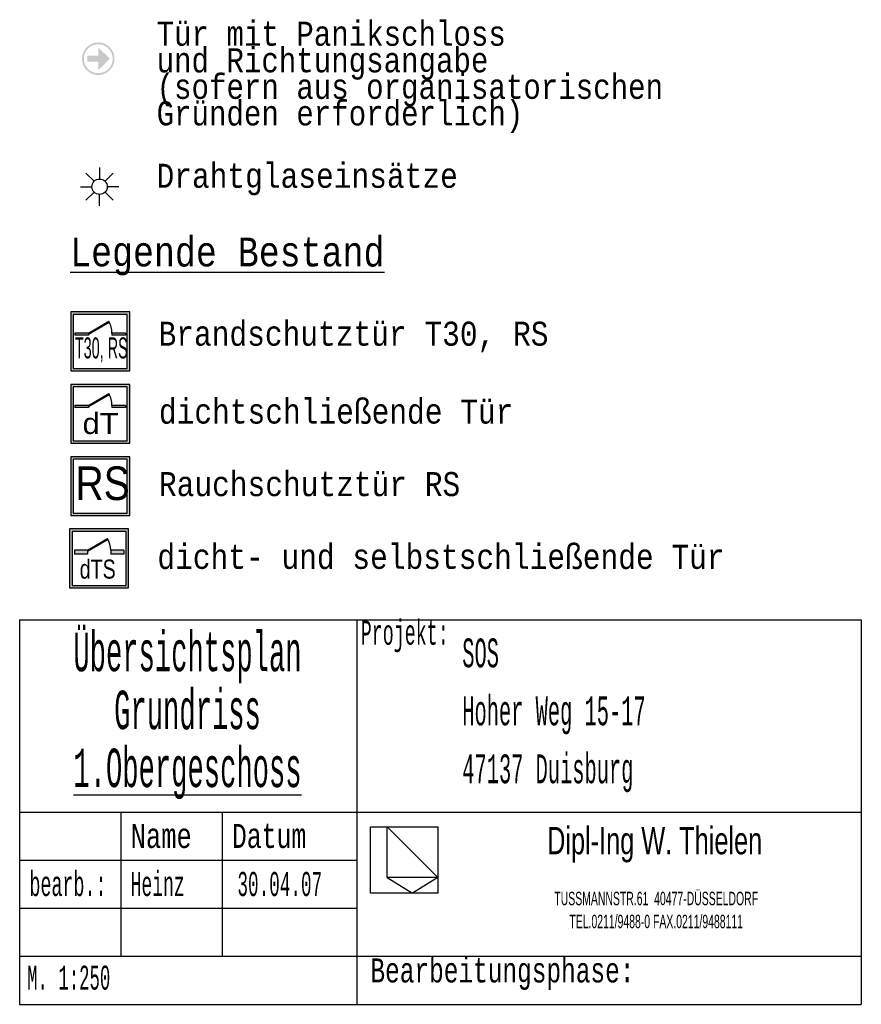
# Model space of a CAD drawing. Header units: metres. Extents: x -5 to 193, y -5 to 104.
# Tile 1 of 25: x -5.3581 to -5.2706, y -5.0678 to -4.9654. Entities that reach past the tile are written whole.
import ezdxf

# ---------------------------------------------------------------- set-up
doc = ezdxf.new("R2010")
doc.units = ezdxf.units.M
doc.linetypes.add('AUSGEZOGEN', pattern=[0])
doc.layers.add('XR$4$STANDARD', color=7, linetype='Continuous', lineweight=25)
doc.layers.add('XR$4$WAENDE', color=7, linetype='Continuous', lineweight=13)
doc.styles.add('ARIAL', font='ARIAL.TTF')
doc.styles.add('LUCIDACONSOLE', font='LUCON.TTF')

# ---------------------------------------------------------------- blocks, each defined once
blk = doc.blocks.new('NSY108')
at = {"color": 0, "linetype": 'ByBlock', "lineweight": -2}
for p, q in [((-0.000354, 0.000354), (-0.000141, 0.000141)), ((0, 0.0005), (0, 0.0002)), ((0.000354, 0.000354), (0.000141, 0.000141)), ((-0.0005, 0), (-0.0002, 0)), ((0.0005, 0), (0.0002, 0)), ((-0.000354, -0.000354), (-0.000141, -0.000141)), ((0, -0.0005), (0, -0.0002)), ((0.000354, -0.000354), (0.000141, -0.000141))]:
    blk.add_line(p, q, dxfattribs=at)
blk.add_circle((0, 0), 0.0002, dxfattribs=at)

msp = doc.modelspace()

# ---------------------------------------------------------------- hatches: boundary and pattern name
at = {"layer": 'XR$4$STANDARD', "linetype": 'AUSGEZOGEN', "lineweight": 13}
h = msp.add_hatch(color=6, dxfattribs=at)
h.paths.add_polyline_path([(-5.34824, -4.96949), (-5.34824, -4.96946), (-5.34824, -4.96943), (-5.34824, -4.9694), (-5.34824, -4.96937), (-5.34824, -4.96934), (-5.34825, -4.96931), (-5.34825, -4.96928), (-5.34825, -4.96925), (-5.34826, -4.96923), (-5.34826, -4.9692), (-5.34827, -4.96917), (-5.34827, -4.96914), (-5.34828, -4.96911), (-5.34829, -4.96908), (-5.34829, -4.96905), (-5.3483, -4.96902), (-5.34831, -4.969), (-5.34832, -4.96897), (-5.34833, -4.96894), (-5.34834, -4.96891), (-5.34835, -4.96888), (-5.34836, -4.96886), (-5.34837, -4.96883), (-5.34838, -4.9688), (-5.3484, -4.96878), (-5.34841, -4.96875), (-5.34842, -4.96872), (-5.34844, -4.9687), (-5.34845, -4.96867), (-5.34846, -4.96865), (-5.34848, -4.96862), (-5.34849, -4.96859), (-5.34851, -4.96857), (-5.34853, -4.96854), (-5.34854, -4.96852), (-5.34856, -4.9685), (-5.34858, -4.96847), (-5.3486, -4.96845), (-5.34861, -4.96843), (-5.34863, -4.9684), (-5.34865, -4.96838), (-5.34867, -4.96836), (-5.34869, -4.96834), (-5.34871, -4.96832), (-5.34873, -4.96829), (-5.34875, -4.96827), (-5.34877, -4.96825), (-5.3488, -4.96823), (-5.34882, -4.96821), (-5.34884, -4.9682), (-5.34886, -4.96818), (-5.34889, -4.96816), (-5.34891, -4.96814), (-5.34893, -4.96812), (-5.34896, -4.96811), (-5.34898, -4.96809), (-5.34901, -4.96807), (-5.34903, -4.96806), (-5.34906, -4.96804), (-5.34908, -4.96803), (-5.34911, -4.96801), (-5.34913, -4.968), (-5.34916, -4.96798), (-5.34919, -4.96797), (-5.34921, -4.96796), (-5.34924, -4.96795), (-5.34927, -4.96793), (-5.34929, -4.96792), (-5.34932, -4.96791), (-5.34935, -4.9679), (-5.34938, -4.96789), (-5.3494, -4.96788), (-5.34943, -4.96787), (-5.34946, -4.96787), (-5.34949, -4.96786), (-5.34952, -4.96785), (-5.34955, -4.96784), (-5.34958, -4.96784), (-5.3496, -4.96783), (-5.34963, -4.96783), (-5.34966, -4.96782), (-5.34969, -4.96782), (-5.34972, -4.96781), (-5.34975, -4.96781), (-5.34978, -4.96781), (-5.34981, -4.9678), (-5.34984, -4.9678), (-5.34987, -4.9678), (-5.3499, -4.9678), (-5.34993, -4.9678), (-5.34996, -4.9678), (-5.34999, -4.9678), (-5.35002, -4.9678), (-5.35005, -4.9678), (-5.35007, -4.96781), (-5.3501, -4.96781), (-5.35013, -4.96781), (-5.35016, -4.96782), (-5.35019, -4.96782), (-5.35022, -4.96783), (-5.35025, -4.96783), (-5.35028, -4.96784), (-5.35031, -4.96784), (-5.35034, -4.96785), (-5.35036, -4.96786), (-5.35039, -4.96787), (-5.35042, -4.96787), (-5.35045, -4.96788), (-5.35048, -4.96789), (-5.35051, -4.9679), (-5.35053, -4.96791), (-5.35056, -4.96792), (-5.35059, -4.96793), (-5.35061, -4.96795), (-5.35064, -4.96796), (-5.35067, -4.96797), (-5.35069, -4.96798), (-5.35072, -4.968), (-5.35075, -4.96801), (-5.35077, -4.96803), (-5.3508, -4.96804), (-5.35082, -4.96806), (-5.35085, -4.96807), (-5.35087, -4.96809), (-5.3509, -4.96811), (-5.35092, -4.96812), (-5.35094, -4.96814), (-5.35097, -4.96816), (-5.35099, -4.96818), (-5.35101, -4.9682), (-5.35104, -4.96821), (-5.35106, -4.96823), (-5.35108, -4.96825), (-5.3511, -4.96827), (-5.35112, -4.96829), (-5.35114, -4.96832), (-5.35116, -4.96834), (-5.35118, -4.96836), (-5.3512, -4.96838), (-5.35122, -4.9684), (-5.35124, -4.96843), (-5.35126, -4.96845), (-5.35128, -4.96847), (-5.35129, -4.9685), (-5.35131, -4.96852), (-5.35133, -4.96854), (-5.35134, -4.96857), (-5.35136, -4.96859), (-5.35138, -4.96862), (-5.35139, -4.96865), (-5.35141, -4.96867), (-5.35142, -4.9687), (-5.35143, -4.96872), (-5.35145, -4.96875), (-5.35146, -4.96878), (-5.35147, -4.9688), (-5.35148, -4.96883), (-5.35149, -4.96886), (-5.35151, -4.96888), (-5.35152, -4.96891), (-5.35153, -4.96894), (-5.35153, -4.96897), (-5.35154, -4.969), (-5.35155, -4.96902), (-5.35156, -4.96905), (-5.35157, -4.96908), (-5.35157, -4.96911), (-5.35158, -4.96914), (-5.35159, -4.96917), (-5.35159, -4.9692), (-5.3516, -4.96923), (-5.3516, -4.96925), (-5.3516, -4.96928), (-5.35161, -4.96931), (-5.35161, -4.96934), (-5.35161, -4.96937), (-5.35162, -4.9694), (-5.35162, -4.96943), (-5.35162, -4.96946), (-5.35162, -4.96949), (-5.35162, -4.96952), (-5.35162, -4.96955), (-5.35162, -4.96958), (-5.35161, -4.96961), (-5.35161, -4.96964), (-5.35161, -4.96967), (-5.3516, -4.9697), (-5.3516, -4.96973), (-5.3516, -4.96975), (-5.35159, -4.96978), (-5.35159, -4.96981), (-5.35158, -4.96984), (-5.35157, -4.96987), (-5.35157, -4.9699), (-5.35156, -4.96993), (-5.35155, -4.96996), (-5.35154, -4.96998), (-5.35153, -4.97001), (-5.35153, -4.97004), (-5.35152, -4.97007), (-5.35151, -4.9701), (-5.35149, -4.97012), (-5.35148, -4.97015), (-5.35147, -4.97018), (-5.35146, -4.9702), (-5.35145, -4.97023), (-5.35143, -4.97026), (-5.35142, -4.97028), (-5.35141, -4.97031), (-5.35139, -4.97034), (-5.35138, -4.97036), (-5.35136, -4.97039), (-5.35134, -4.97041), (-5.35133, -4.97044), (-5.35131, -4.97046), (-5.35129, -4.97048), (-5.35128, -4.97051), (-5.35126, -4.97053), (-5.35124, -4.97055), (-5.35122, -4.97058), (-5.3512, -4.9706), (-5.35118, -4.97062), (-5.35116, -4.97064), (-5.35114, -4.97066), (-5.35112, -4.97069), (-5.3511, -4.97071), (-5.35108, -4.97073), (-5.35106, -4.97075), (-5.35104, -4.97077), (-5.35101, -4.97078), (-5.35099, -4.9708), (-5.35097, -4.97082), (-5.35094, -4.97084), (-5.35092, -4.97086), (-5.3509, -4.97087), (-5.35087, -4.97089), (-5.35085, -4.97091), (-5.35082, -4.97092), (-5.3508, -4.97094), (-5.35077, -4.97095), (-5.35075, -4.97097), (-5.35072, -4.97098), (-5.35069, -4.971), (-5.35067, -4.97101), (-5.35064, -4.97102), (-5.35061, -4.97103), (-5.35059, -4.97105), (-5.35056, -4.97106), (-5.35053, -4.97107), (-5.35051, -4.97108), (-5.35048, -4.97109), (-5.35045, -4.9711), (-5.35042, -4.97111), (-5.35039, -4.97111), (-5.35036, -4.97112), (-5.35034, -4.97113), (-5.35031, -4.97114), (-5.35028, -4.97114), (-5.35025, -4.97115), (-5.35022, -4.97115), (-5.35019, -4.97116), (-5.35016, -4.97116), (-5.35013, -4.97117), (-5.3501, -4.97117), (-5.35007, -4.97117), (-5.35005, -4.97118), (-5.35002, -4.97118), (-5.34999, -4.97118), (-5.34996, -4.97118), (-5.34993, -4.97118), (-5.3499, -4.97118), (-5.34987, -4.97118), (-5.34984, -4.97118), (-5.34981, -4.97118), (-5.34978, -4.97117), (-5.34975, -4.97117), (-5.34972, -4.97117), (-5.34969, -4.97116), (-5.34966, -4.97116), (-5.34963, -4.97115), (-5.3496, -4.97115), (-5.34958, -4.97114), (-5.34955, -4.97114), (-5.34952, -4.97113), (-5.34949, -4.97112), (-5.34946, -4.97111), (-5.34943, -4.97111), (-5.3494, -4.9711), (-5.34938, -4.97109), (-5.34935, -4.97108), (-5.34932, -4.97107), (-5.34929, -4.97106), (-5.34927, -4.97105), (-5.34924, -4.97103), (-5.34921, -4.97102), (-5.34919, -4.97101), (-5.34916, -4.971), (-5.34913, -4.97098), (-5.34911, -4.97097), (-5.34908, -4.97095), (-5.34906, -4.97094), (-5.34903, -4.97092), (-5.34901, -4.97091), (-5.34898, -4.97089), (-5.34896, -4.97087), (-5.34893, -4.97086), (-5.34891, -4.97084), (-5.34889, -4.97082), (-5.34886, -4.9708), (-5.34884, -4.97078), (-5.34882, -4.97077), (-5.3488, -4.97075), (-5.34877, -4.97073), (-5.34875, -4.97071), (-5.34873, -4.97069), (-5.34871, -4.97066), (-5.34869, -4.97064), (-5.34867, -4.97062), (-5.34865, -4.9706), (-5.34863, -4.97058), (-5.34861, -4.97055), (-5.3486, -4.97053), (-5.34858, -4.97051), (-5.34856, -4.97048), (-5.34854, -4.97046), (-5.34853, -4.97044), (-5.34851, -4.97041), (-5.34849, -4.97039), (-5.34848, -4.97036), (-5.34846, -4.97034), (-5.34845, -4.97031), (-5.34844, -4.97028), (-5.34842, -4.97026), (-5.34841, -4.97023), (-5.3484, -4.9702), (-5.34838, -4.97018), (-5.34837, -4.97015), (-5.34836, -4.97012), (-5.34835, -4.9701), (-5.34834, -4.97007), (-5.34833, -4.97004), (-5.34832, -4.97001), (-5.34831, -4.96998), (-5.3483, -4.96996), (-5.34829, -4.96993), (-5.34829, -4.9699), (-5.34828, -4.96987), (-5.34827, -4.96984), (-5.34827, -4.96981), (-5.34826, -4.96978), (-5.34826, -4.96975), (-5.34825, -4.96973), (-5.34825, -4.9697), (-5.34825, -4.96967), (-5.34824, -4.96964), (-5.34824, -4.96961), (-5.34824, -4.96958), (-5.34824, -4.96955), (-5.34824, -4.96952)])
h.paths.add_polyline_path([(-5.34843, -4.96946), (-5.34843, -4.96949), (-5.34843, -4.96952), (-5.34843, -4.96954), (-5.34843, -4.96957), (-5.34843, -4.96959), (-5.34844, -4.96962), (-5.34844, -4.96965), (-5.34844, -4.96967), (-5.34844, -4.9697), (-5.34845, -4.96972), (-5.34845, -4.96975), (-5.34846, -4.96978), (-5.34846, -4.9698), (-5.34847, -4.96983), (-5.34847, -4.96985), (-5.34848, -4.96988), (-5.34849, -4.9699), (-5.34849, -4.96993), (-5.3485, -4.96995), (-5.34851, -4.96998), (-5.34852, -4.97), (-5.34853, -4.97003), (-5.34854, -4.97005), (-5.34855, -4.97008), (-5.34856, -4.9701), (-5.34857, -4.97012), (-5.34858, -4.97015), (-5.34859, -4.97017), (-5.3486, -4.97019), (-5.34862, -4.97022), (-5.34863, -4.97024), (-5.34864, -4.97026), (-5.34866, -4.97028), (-5.34867, -4.97031), (-5.34869, -4.97033), (-5.3487, -4.97035), (-5.34872, -4.97037), (-5.34873, -4.97039), (-5.34875, -4.97041), (-5.34876, -4.97043), (-5.34878, -4.97045), (-5.3488, -4.97047), (-5.34881, -4.97049), (-5.34883, -4.97051), (-5.34885, -4.97053), (-5.34887, -4.97055), (-5.34889, -4.97057), (-5.34891, -4.97059), (-5.34892, -4.9706), (-5.34894, -4.97062), (-5.34896, -4.97064), (-5.34898, -4.97065), (-5.34901, -4.97067), (-5.34903, -4.97069), (-5.34905, -4.9707), (-5.34907, -4.97072), (-5.34909, -4.97073), (-5.34911, -4.97075), (-5.34913, -4.97076), (-5.34916, -4.97077), (-5.34918, -4.97079), (-5.3492, -4.9708), (-5.34922, -4.97081), (-5.34925, -4.97082), (-5.34927, -4.97084), (-5.34929, -4.97085), (-5.34932, -4.97086), (-5.34934, -4.97087), (-5.34937, -4.97088), (-5.34939, -4.97089), (-5.34941, -4.9709), (-5.34944, -4.97091), (-5.34946, -4.97091), (-5.34949, -4.97092), (-5.34951, -4.97093), (-5.34954, -4.97094), (-5.34956, -4.97094), (-5.34959, -4.97095), (-5.34962, -4.97096), (-5.34964, -4.97096), (-5.34967, -4.97097), (-5.34969, -4.97097), (-5.34972, -4.97097), (-5.34974, -4.97098), (-5.34977, -4.97098), (-5.3498, -4.97098), (-5.34982, -4.97098), (-5.34985, -4.97099), (-5.34987, -4.97099), (-5.3499, -4.97099), (-5.34993, -4.97099), (-5.34995, -4.97099), (-5.34998, -4.97099), (-5.35001, -4.97099), (-5.35003, -4.97098), (-5.35006, -4.97098), (-5.35008, -4.97098), (-5.35011, -4.97098), (-5.35014, -4.97097), (-5.35016, -4.97097), (-5.35019, -4.97097), (-5.35021, -4.97096), (-5.35024, -4.97096), (-5.35026, -4.97095), (-5.35029, -4.97094), (-5.35031, -4.97094), (-5.35034, -4.97093), (-5.35037, -4.97092), (-5.35039, -4.97091), (-5.35041, -4.97091), (-5.35044, -4.9709), (-5.35046, -4.97089), (-5.35049, -4.97088), (-5.35051, -4.97087), (-5.35054, -4.97086), (-5.35056, -4.97085), (-5.35058, -4.97084), (-5.35061, -4.97082), (-5.35063, -4.97081), (-5.35065, -4.9708), (-5.35068, -4.97079), (-5.3507, -4.97077), (-5.35072, -4.97076), (-5.35074, -4.97075), (-5.35076, -4.97073), (-5.35079, -4.97072), (-5.35081, -4.9707), (-5.35083, -4.97069), (-5.35085, -4.97067), (-5.35087, -4.97065), (-5.35089, -4.97064), (-5.35091, -4.97062), (-5.35093, -4.9706), (-5.35095, -4.97059), (-5.35097, -4.97057), (-5.35099, -4.97055), (-5.351, -4.97053), (-5.35102, -4.97051), (-5.35104, -4.97049), (-5.35106, -4.97047), (-5.35107, -4.97045), (-5.35109, -4.97043), (-5.35111, -4.97041), (-5.35112, -4.97039), (-5.35114, -4.97037), (-5.35115, -4.97035), (-5.35117, -4.97033), (-5.35118, -4.97031), (-5.3512, -4.97028), (-5.35121, -4.97026), (-5.35122, -4.97024), (-5.35124, -4.97022), (-5.35125, -4.97019), (-5.35126, -4.97017), (-5.35127, -4.97015), (-5.35128, -4.97012), (-5.3513, -4.9701), (-5.35131, -4.97008), (-5.35132, -4.97005), (-5.35133, -4.97003), (-5.35133, -4.97), (-5.35134, -4.96998), (-5.35135, -4.96995), (-5.35136, -4.96993), (-5.35137, -4.9699), (-5.35137, -4.96988), (-5.35138, -4.96985), (-5.35139, -4.96983), (-5.35139, -4.9698), (-5.3514, -4.96978), (-5.3514, -4.96975), (-5.35141, -4.96972), (-5.35141, -4.9697), (-5.35141, -4.96967), (-5.35142, -4.96965), (-5.35142, -4.96962), (-5.35142, -4.96959), (-5.35142, -4.96957), (-5.35142, -4.96954), (-5.35142, -4.96952), (-5.35143, -4.96949), (-5.35142, -4.96946), (-5.35142, -4.96944), (-5.35142, -4.96941), (-5.35142, -4.96939), (-5.35142, -4.96936), (-5.35142, -4.96933), (-5.35141, -4.96931), (-5.35141, -4.96928), (-5.35141, -4.96926), (-5.3514, -4.96923), (-5.3514, -4.9692), (-5.35139, -4.96918), (-5.35139, -4.96915), (-5.35138, -4.96913), (-5.35137, -4.9691), (-5.35137, -4.96908), (-5.35136, -4.96905), (-5.35135, -4.96903), (-5.35134, -4.969), (-5.35133, -4.96898), (-5.35133, -4.96895), (-5.35132, -4.96893), (-5.35131, -4.9689), (-5.3513, -4.96888), (-5.35128, -4.96886), (-5.35127, -4.96883), (-5.35126, -4.96881), (-5.35125, -4.96879), (-5.35124, -4.96876), (-5.35122, -4.96874), (-5.35121, -4.96872), (-5.3512, -4.9687), (-5.35118, -4.96867), (-5.35117, -4.96865), (-5.35115, -4.96863), (-5.35114, -4.96861), (-5.35112, -4.96859), (-5.35111, -4.96857), (-5.35109, -4.96855), (-5.35107, -4.96853), (-5.35106, -4.96851), (-5.35104, -4.96849), (-5.35102, -4.96847), (-5.351, -4.96845), (-5.35099, -4.96843), (-5.35097, -4.96841), (-5.35095, -4.96839), (-5.35093, -4.96838), (-5.35091, -4.96836), (-5.35089, -4.96834), (-5.35087, -4.96833), (-5.35085, -4.96831), (-5.35083, -4.96829), (-5.35081, -4.96828), (-5.35079, -4.96826), (-5.35076, -4.96825), (-5.35074, -4.96823), (-5.35072, -4.96822), (-5.3507, -4.96821), (-5.35068, -4.96819), (-5.35065, -4.96818), (-5.35063, -4.96817), (-5.35061, -4.96816), (-5.35058, -4.96814), (-5.35056, -4.96813), (-5.35054, -4.96812), (-5.35051, -4.96811), (-5.35049, -4.9681), (-5.35046, -4.96809), (-5.35044, -4.96808), (-5.35041, -4.96807), (-5.35039, -4.96807), (-5.35037, -4.96806), (-5.35034, -4.96805), (-5.35031, -4.96804), (-5.35029, -4.96804), (-5.35026, -4.96803), (-5.35024, -4.96802), (-5.35021, -4.96802), (-5.35019, -4.96801), (-5.35016, -4.96801), (-5.35014, -4.96801), (-5.35011, -4.968), (-5.35008, -4.968), (-5.35006, -4.968), (-5.35003, -4.968), (-5.35001, -4.96799), (-5.34998, -4.96799), (-5.34995, -4.96799), (-5.34993, -4.96799), (-5.3499, -4.96799), (-5.34987, -4.96799), (-5.34985, -4.96799), (-5.34982, -4.968), (-5.3498, -4.968), (-5.34977, -4.968), (-5.34974, -4.968), (-5.34972, -4.96801), (-5.34969, -4.96801), (-5.34967, -4.96801), (-5.34964, -4.96802), (-5.34962, -4.96802), (-5.34959, -4.96803), (-5.34956, -4.96804), (-5.34954, -4.96804), (-5.34951, -4.96805), (-5.34949, -4.96806), (-5.34946, -4.96807), (-5.34944, -4.96807), (-5.34941, -4.96808), (-5.34939, -4.96809), (-5.34937, -4.9681), (-5.34934, -4.96811), (-5.34932, -4.96812), (-5.34929, -4.96813), (-5.34927, -4.96814), (-5.34925, -4.96816), (-5.34922, -4.96817), (-5.3492, -4.96818), (-5.34918, -4.96819), (-5.34916, -4.96821), (-5.34913, -4.96822), (-5.34911, -4.96823), (-5.34909, -4.96825), (-5.34907, -4.96826), (-5.34905, -4.96828), (-5.34903, -4.96829), (-5.34901, -4.96831), (-5.34898, -4.96833), (-5.34896, -4.96834), (-5.34894, -4.96836), (-5.34892, -4.96838), (-5.34891, -4.96839), (-5.34889, -4.96841), (-5.34887, -4.96843), (-5.34885, -4.96845), (-5.34883, -4.96847), (-5.34881, -4.96849), (-5.3488, -4.96851), (-5.34878, -4.96853), (-5.34876, -4.96855), (-5.34875, -4.96857), (-5.34873, -4.96859), (-5.34872, -4.96861), (-5.3487, -4.96863), (-5.34869, -4.96865), (-5.34867, -4.96867), (-5.34866, -4.9687), (-5.34864, -4.96872), (-5.34863, -4.96874), (-5.34862, -4.96876), (-5.3486, -4.96879), (-5.34859, -4.96881), (-5.34858, -4.96883), (-5.34857, -4.96886), (-5.34856, -4.96888), (-5.34855, -4.9689), (-5.34854, -4.96893), (-5.34853, -4.96895), (-5.34852, -4.96898), (-5.34851, -4.969), (-5.3485, -4.96903), (-5.34849, -4.96905), (-5.34849, -4.96908), (-5.34848, -4.9691), (-5.34847, -4.96913), (-5.34847, -4.96915), (-5.34846, -4.96918), (-5.34846, -4.9692), (-5.34845, -4.96923), (-5.34845, -4.96926), (-5.34844, -4.96928), (-5.34844, -4.96931), (-5.34844, -4.96933), (-5.34844, -4.96936), (-5.34843, -4.96939), (-5.34843, -4.96941), (-5.34843, -4.96944)], flags=16)
msp.add_hatch(color=6, dxfattribs=at).paths.add_polyline_path([(-5.34993, -4.9683), (-5.34993, -4.96918), (-5.35108, -4.96918), (-5.35108, -4.9698), (-5.34993, -4.9698), (-5.34993, -4.97068), (-5.34873, -4.96949)])
at = {"layer": 'XR$4$STANDARD', "linetype": 'AUSGEZOGEN', "lineweight": 140}
h = msp.add_hatch(color=0, dxfattribs=at)
h.paths.add_polyline_path([(-5.34666, -4.99583), (-5.35279, -4.99583), (-5.35279, -5.00196), (-5.34666, -5.00196)])
h.paths.add_polyline_path([(-5.35252, -4.9961), (-5.34692, -4.9961), (-5.34692, -5.0017), (-5.35252, -5.0017)], flags=16)
for points in [[(-5.35095, -4.99802), (-5.35095, -4.99813), (-5.34878, -4.99688), (-5.34883, -4.9968)], [(-5.35095, -4.99824), (-5.35095, -4.99802), (-5.35235, -4.99802), (-5.35235, -4.99824)], [(-5.3471, -4.99824), (-5.3471, -4.99802), (-5.3485, -4.99802), (-5.3485, -4.99824)], [(-5.35095, -5.00555), (-5.35095, -5.00566), (-5.34878, -5.0044), (-5.34883, -5.00432)], [(-5.35095, -5.00576), (-5.35095, -5.00555), (-5.35235, -5.00555), (-5.35235, -5.00576)], [(-5.3471, -5.00576), (-5.3471, -5.00555), (-5.3485, -5.00555), (-5.3485, -5.00576)], [(-5.35103, -5.02059), (-5.35103, -5.0207), (-5.34891, -5.01947), (-5.34895, -5.01939)], [(-5.35103, -5.02102), (-5.35103, -5.02059), (-5.3524, -5.02059), (-5.3524, -5.02102)], [(-5.34726, -5.02102), (-5.34726, -5.02059), (-5.34863, -5.02059), (-5.34863, -5.02102)]]:
    msp.add_hatch(color=0, dxfattribs=at).paths.add_polyline_path(points)
h = msp.add_hatch(color=0, dxfattribs=at)
h.paths.add_polyline_path([(-5.34666, -5.00336), (-5.35279, -5.00336), (-5.35279, -5.00948), (-5.34666, -5.00948)])
h.paths.add_polyline_path([(-5.35252, -5.00362), (-5.34692, -5.00362), (-5.34692, -5.00922), (-5.35252, -5.00922)], flags=16)
h = msp.add_hatch(color=0, dxfattribs=at)
h.paths.add_polyline_path([(-5.34666, -5.01088), (-5.35279, -5.01088), (-5.35279, -5.01701), (-5.34666, -5.01701)])
h.paths.add_polyline_path([(-5.35252, -5.01114), (-5.34692, -5.01114), (-5.34692, -5.01674), (-5.35252, -5.01674)], flags=16)
h = msp.add_hatch(color=0, dxfattribs=at)
h.paths.add_polyline_path([(-5.34678, -5.0184), (-5.35291, -5.0184), (-5.35291, -5.02453), (-5.34678, -5.02453)])
h.paths.add_polyline_path([(-5.35264, -5.01867), (-5.34704, -5.01867), (-5.34704, -5.02427), (-5.35264, -5.02427)], flags=16)

# ---------------------------------------------------------------- linework, layer by layer
at = {"layer": 'XR$4$STANDARD', "color": 0, "linetype": 'AUSGEZOGEN', "lineweight": 25}
for p, q in [((-5.34666, -4.99583), (-5.35279, -4.99583)), ((-5.35279, -4.99583), (-5.35279, -5.00196)), ((-5.34692, -4.9961), (-5.35252, -4.9961)), ((-5.35252, -4.9961), (-5.35252, -5.0017)), ((-5.34692, -5.0017), (-5.34692, -4.9961)), ((-5.34666, -5.00196), (-5.34666, -4.99583)), ((-5.35279, -5.00196), (-5.34666, -5.00196)), ((-5.35252, -5.0017), (-5.34692, -5.0017)), ((-5.34666, -5.00336), (-5.35279, -5.00336)), ((-5.35279, -5.00336), (-5.35279, -5.00948)), ((-5.34666, -5.00948), (-5.34666, -5.00336)), ((-5.34692, -5.00362), (-5.35252, -5.00362)), ((-5.35252, -5.00362), (-5.35252, -5.00922)), ((-5.34692, -5.00922), (-5.34692, -5.00362)), ((-5.35279, -5.00948), (-5.34666, -5.00948)), ((-5.35252, -5.00922), (-5.34692, -5.00922)), ((-5.34666, -5.01088), (-5.35279, -5.01088)), ((-5.35279, -5.01088), (-5.35279, -5.01701)), ((-5.34692, -5.01114), (-5.35252, -5.01114)), ((-5.35252, -5.01114), (-5.35252, -5.01674)), ((-5.34692, -5.01674), (-5.34692, -5.01114)), ((-5.34666, -5.01701), (-5.34666, -5.01088)), ((-5.35252, -5.01674), (-5.34692, -5.01674)), ((-5.35279, -5.01701), (-5.34666, -5.01701)), ((-5.34678, -5.0184), (-5.35291, -5.0184)), ((-5.35291, -5.0184), (-5.35291, -5.02453)), ((-5.34704, -5.01867), (-5.35264, -5.01867)), ((-5.35264, -5.01867), (-5.35264, -5.02427)), ((-5.34704, -5.02427), (-5.34704, -5.01867)), ((-5.34678, -5.02453), (-5.34678, -5.0184)), ((-5.35291, -5.02453), (-5.34678, -5.02453)), ((-5.35264, -5.02427), (-5.34704, -5.02427)), ((-5.3581, -5.02784), (-5.2706, -5.02784)), ((-5.32305, -5.02784), (-5.32305, -5.06784)), ((-5.3581, -5.04784), (-5.2706, -5.04784)), ((-5.34757, -5.04784), (-5.34757, -5.06284)), ((-5.33704, -5.04784), (-5.33704, -5.06284)), ((-5.32163, -5.04938), (-5.32163, -5.04938)), ((-5.32163, -5.04938), (-5.32163, -5.04938)), ((-5.32163, -5.04938), (-5.31463, -5.04938)), ((-5.32163, -5.05629), (-5.32163, -5.04938)), ((-5.31463, -5.04938), (-5.31463, -5.04938)), ((-5.31463, -5.04938), (-5.31463, -5.04938)), ((-5.31463, -5.04938), (-5.31463, -5.05629)), ((-5.3581, -5.05284), (-5.32305, -5.05284)), ((-5.31463, -5.05629), (-5.32163, -5.05629)), ((-5.3581, -5.05784), (-5.32305, -5.05784)), ((-5.3581, -5.06284), (-5.2706, -5.06284))]:
    msp.add_line(p, q, dxfattribs=at)
at = {"layer": 'XR$4$STANDARD', "color": 1, "linetype": 'AUSGEZOGEN', "lineweight": 25}
for p, q in [((-5.35095, -4.99802), (-5.34883, -4.9968)), ((-5.35095, -4.99813), (-5.34878, -4.99688)), ((-5.35095, -4.99802), (-5.35235, -4.99802)), ((-5.35235, -4.99802), (-5.35235, -4.99824)), ((-5.35095, -4.99824), (-5.35235, -4.99824)), ((-5.35095, -4.99802), (-5.35095, -4.99824)), ((-5.3471, -4.99802), (-5.3485, -4.99802)), ((-5.3485, -4.99802), (-5.3485, -4.99824)), ((-5.3471, -4.99824), (-5.3485, -4.99824)), ((-5.3471, -4.99802), (-5.3471, -4.99824)), ((-5.35095, -5.00555), (-5.34883, -5.00432)), ((-5.35095, -5.00566), (-5.34878, -5.0044)), ((-5.35095, -5.00555), (-5.35235, -5.00555)), ((-5.35235, -5.00555), (-5.35235, -5.00576)), ((-5.35095, -5.00555), (-5.35095, -5.00576)), ((-5.3471, -5.00555), (-5.3485, -5.00555)), ((-5.3485, -5.00555), (-5.3485, -5.00576)), ((-5.3471, -5.00555), (-5.3471, -5.00576)), ((-5.35095, -5.00576), (-5.35235, -5.00576)), ((-5.3471, -5.00576), (-5.3485, -5.00576)), ((-5.35103, -5.02059), (-5.34895, -5.01939)), ((-5.35103, -5.0207), (-5.34891, -5.01947)), ((-5.3524, -5.02059), (-5.3524, -5.02102)), ((-5.35103, -5.02059), (-5.3524, -5.02059)), ((-5.35103, -5.02059), (-5.35103, -5.02102)), ((-5.34863, -5.02059), (-5.34863, -5.02102)), ((-5.34726, -5.02059), (-5.34863, -5.02059)), ((-5.34726, -5.02059), (-5.34726, -5.02102)), ((-5.35103, -5.02102), (-5.3524, -5.02102)), ((-5.34726, -5.02102), (-5.34863, -5.02102)), ((-5.3581, -5.02784), (-5.3581, -5.06784)), ((-5.2706, -5.02784), (-5.2706, -5.06784)), ((-5.31988, -5.05463), (-5.31988, -5.04938)), ((-5.31988, -5.05463), (-5.31726, -5.05629)), ((-5.3581, -5.06784), (-5.2706, -5.06784))]:
    msp.add_line(p, q, dxfattribs=at)
at = {"layer": 'XR$4$STANDARD', "color": 2, "linetype": 'AUSGEZOGEN', "lineweight": 25}
for p, q in [((-5.31988, -5.04938), (-5.31463, -5.05463)), ((-5.31463, -5.05463), (-5.31988, -5.05463)), ((-5.31463, -5.05463), (-5.31726, -5.05629))]:
    msp.add_line(p, q, dxfattribs=at)
at = {"layer": 'XR$4$STANDARD', "color": 1, "linetype": 'AUSGEZOGEN', "lineweight": 25}
for centre, radius in [((-5.35095, -4.99802), 0.00245), ((-5.35095, -5.00555), 0.00245), ((-5.35103, -5.02059), 0.0024)]:
    msp.add_arc(centre, radius, 0, 30, dxfattribs=at)

# ---------------------------------------------------------------- block references
at = {"layer": 'XR$4$STANDARD', "color": 0, "linetype": 'AUSGEZOGEN', "lineweight": 25, "xscale": 4, "yscale": 4, "zscale": 4}
msp.add_blockref('NSY108', (-5.34979, -4.9828), dxfattribs=at)

# ---------------------------------------------------------------- texts
at = {"layer": 'XR$4$STANDARD', "color": 0, "linetype": 'AUSGEZOGEN', "lineweight": 25, "style": 'LUCIDACONSOLE'}
for s, insert, char_height, width, attachment_point, line_spacing_factor in [('{\\fLucida Console|i0|b0;\\H0.002500;\\W0.857143;\\C7;Tür mit Panikschloss}\\P{\\fLucida Console|i0|b0;\\H0.002500;\\W0.857143;\\C7;und Richtungsangabe}\\P{\\fLucida Console|i0|b0;\\H0.002500;\\W0.857143;\\C7;(sofern aus organisatorischen}\\P{\\fLucida Console|i0|b0;\\H0.002500;\\W0.857143;\\C7;Gründen erforderlich)}\\P', (-5.34386, -4.96564), 0.0025, 0.061157, 1, 0.662651), ('{\\fLucida Console|i0|b0;\\H0.004000;\\W0.500000;\\C7;Übersichtsplan}\\P{\\fLucida Console|i0|b0;\\H0.004000;\\W0.500000;\\C7;Grundriss}\\P{\\L\\fLucida Console|i0|b0;\\H0.004000;\\W0.500000;\\C7;1.Obergeschoss\\l}\\P', (-5.34065, -5.02919), 0.004, 0.028091, 2, 0.903614)]:
    msp.add_mtext(s, dxfattribs=dict(at, insert=insert, char_height=char_height, width=width, attachment_point=attachment_point, line_spacing_factor=line_spacing_factor))
at = {"layer": 'XR$4$STANDARD', "color": 0, "linetype": 'AUSGEZOGEN', "lineweight": 25, "attachment_point": 7}
for s, insert, char_height, width, style in [('\\W0.87;Drahtglaseinsätze', (-5.34387, -4.9837), 0.0025, 0.0363047, 'LUCIDACONSOLE'), ('{\\L\\fLucida Console|i0|b0;\\H0.003000;\\W0.857143;\\C7;Legende Bestand\\l}\\P', (-5.35285, -4.99203), 0.003, 0.0386046, 'LUCIDACONSOLE'), ('\\W0.87;Brandschutztür\\~T30,\\~RS', (-5.34366, -5.00001), 0.0025, 0.0466602, 'LUCIDACONSOLE'), ('\\W0.49;T30,\\~RS', (-5.35236, -5.00107), 0.0021875, 0.0059275, 'ARIAL'), ('\\W0.87;dichtschließende\\~Tür', (-5.34362, -5.00749), 0.0025, 0.0425163, 'LUCIDACONSOLE'), ('\\W1.05;dT', (-5.35156, -5.00855), 0.002188, 0.0047225, 'ARIAL'), ('\\W0.83;RS', (-5.35229, -5.01544), 0.0035, 0.0065763, 'ARIAL'), ('\\W0.87;Rauchschutztür\\~RS', (-5.34362, -5.01502), 0.0025, 0.0363066, 'LUCIDACONSOLE'), ('\\W0.87;dicht-\\~und\\~selbstschließende\\~Tür', (-5.34378, -5.0226), 0.0025, 0.0673692, 'LUCIDACONSOLE'), ('\\W0.74;dTS', (-5.35186, -5.02359), 0.001978, 0.0043291, 'ARIAL'), ('\\W0.54;Projekt:', (-5.32264, -5.03122), 0.0025, 0.0103425, 'LUCIDACONSOLE'), ('\\W0.75;Name', (-5.34656, -5.05161), 0.0025, 0.0076995, 'LUCIDACONSOLE'), ('\\W0.73;Datum', (-5.33603, -5.05161), 0.0025, 0.0093704, 'LUCIDACONSOLE'), ('\\W0.54;bearb.:', (-5.35708, -5.05661), 0.0025, 0.0091368, 'LUCIDACONSOLE'), ('\\W0.53;Heinz', (-5.34656, -5.05661), 0.0025, 0.0066999, 'LUCIDACONSOLE'), ('\\W0.52;30.04.07', (-5.33546, -5.05661), 0.0025, 0.0103195, 'LUCIDACONSOLE'), ('\\W0.51;M.\\~1:250', (-5.35732, -5.06635), 0.0025, 0.0103079, 'LUCIDACONSOLE'), ('\\W0.72;Bearbeitungsphase:', (-5.32163, -5.06635), 0.0025, 0.0313559, 'LUCIDACONSOLE')]:
    msp.add_mtext(s, dxfattribs=dict(at, insert=insert, char_height=char_height, width=width, style=style))
at = {"layer": 'XR$4$STANDARD', "color": 4, "linetype": 'AUSGEZOGEN', "lineweight": 25, "insert": (-5.29208, -5.05124), "char_height": 0.00285, "width": 0.0344449, "attachment_point": 5}
msp.add_mtext('\\W0.69;Dipl-Ing\\~W.\\~Thielen', dxfattribs=at)
at = {"layer": 'XR$4$STANDARD', "color": 4, "linetype": 'AUSGEZOGEN', "lineweight": 25, "insert": (-5.29192, -5.05613), "char_height": 0.0014, "width": 0.0270725, "attachment_point": 2, "line_spacing_factor": 1.024096}
msp.add_mtext('\\W0.58;TUSSMANNSTR.61\\~\\~40477-DÜSSELDORF\\PTEL.0211/9488-0\\~FAX.0211/9488111', dxfattribs=at)
at = {"layer": 'XR$4$WAENDE', "color": 0, "linetype": 'AUSGEZOGEN', "lineweight": 25, "insert": (-5.31208, -5.02979), "char_height": 0.003, "width": 0.0225658, "attachment_point": 1, "line_spacing_factor": 1.204819, "style": 'LUCIDACONSOLE'}
msp.add_mtext('{\\fLucida Console|i0|b0;\\H0.003000;\\W0.500000;\\C7;SOS}\\P{\\fLucida Console|i0|b0;\\H0.003000;\\W0.500000;\\C7;Hoher Weg 15-17}\\P{\\fLucida Console|i0|b0;\\H0.003000;\\W0.500000;\\C7;47137 Duisburg}\\P', dxfattribs=at)

doc.saveas('drawing.dxf')
